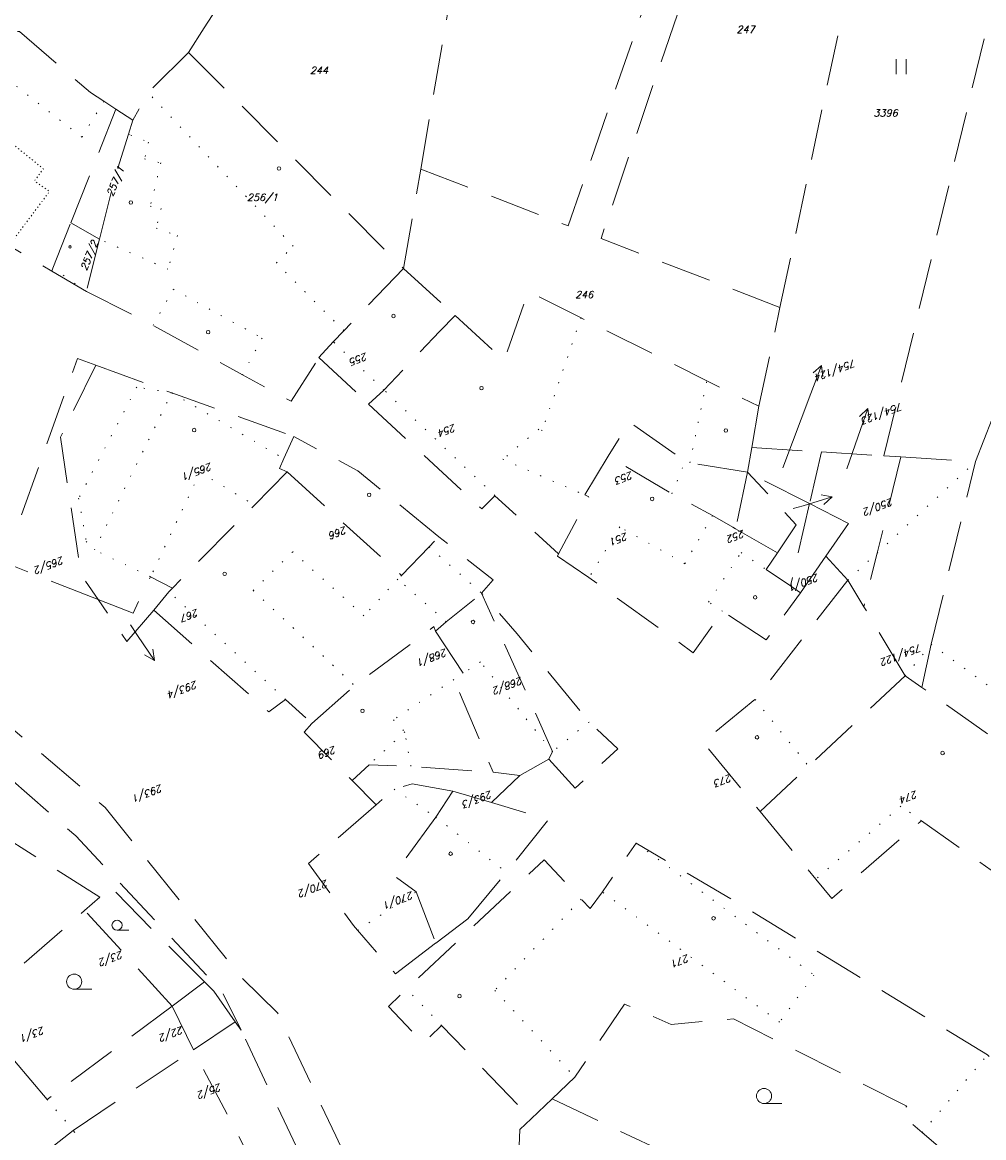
# Model space of a CAD drawing. Header units: metres. Extents: x -626722 to -621116, y -1178216 to -1174550.
# Tile 40 of 86: x -623995 to -623900, y -1176769 to -1176658. Entities that reach past the tile are written whole.
import ezdxf
from ezdxf.enums import TextEntityAlignment as Align

# ---------------------------------------------------------------- set-up
doc = ezdxf.new("R2010")
doc.units = ezdxf.units.M
doc.header["$MEASUREMENT"] = 0
doc.linetypes.add('DASHEDX2', pattern=[1.5, 1, -0.5])
doc.linetypes.add('DOT', pattern=[0.25, 0, -0.25])
for name, color, linetype, lineweight in [('8_kat_KN_Hranice parcel', 200, 'DASHEDX2', 25), ('8_kat_KN_PČ popisy', 210, 'Continuous', 0), ('8_kat_KN_Slučkové čáry', 200, 'DOT', 25), ('8_kat_KN_Značky budov', 7, 'Continuous', 0), ('8_kat_KN_Značky kultur', 7, 'Continuous', 0), ('8_kat_KN_Čísla parcel', 200, 'Continuous', 25)]:
    doc.layers.add(name, color=color, linetype=linetype, lineweight=lineweight)
doc.styles.add('Style-ITALICS', font='ITALICS.shx')

# ---------------------------------------------------------------- blocks, each defined once
blk = doc.blocks.new('4.02')
at = {"layer": '8_kat_KN_Značky budov', "color": 7, "linetype": 'Continuous', "lineweight": 13}
blk.add_circle((-0.01, 0), 0.175, dxfattribs=at)
blk = doc.blocks.new('4.02_1')
at = {"layer": '8_kat_KN_Značky budov', "color": 7, "linetype": 'Continuous', "lineweight": 13}
blk.add_circle((0, 0), 0.117, dxfattribs=at)
blk = doc.blocks.new('1029_16')
at = {"layer": '8_kat_KN_PČ popisy', "color": 6, "linetype": 'Continuous', "lineweight": 0}
for p, q in [((0, 0), (0.98, 2.84)), ((0.98, 2.84), (0.18, 2.05)), ((0.98, 2.84), (1.12, 1.73))]:
    blk.add_line(p, q, dxfattribs=at)
blk = doc.blocks.new('1029_17')
at = {"layer": '8_kat_KN_PČ popisy', "color": 6, "linetype": 'Continuous', "lineweight": 0}
for p, q in [((0, 0), (1.08, 2.8)), ((1.08, 2.8), (0.25, 2.05)), ((1.08, 2.8), (1.18, 1.69))]:
    blk.add_line(p, q, dxfattribs=at)
blk = doc.blocks.new('1029_237')
at = {"layer": '8_kat_KN_PČ popisy', "color": 6, "linetype": 'Continuous', "lineweight": 0}
for p, q in [((0, 0), (2.87, 0.88)), ((2.87, 0.88), (1.77, 1.06)), ((2.87, 0.88), (2.06, 0.11))]:
    blk.add_line(p, q, dxfattribs=at)
blk = doc.blocks.new('1029_73')
at = {"layer": '8_kat_KN_PČ popisy', "color": 6, "linetype": 'Continuous', "lineweight": 0}
for p, q in [((0, 0), (1.68, -2.49)), ((1.68, -2.49), (0.7, -1.94)), ((1.68, -2.49), (1.53, -1.38))]:
    blk.add_line(p, q, dxfattribs=at)
blk = doc.blocks.new('3.04')
at = {"layer": '8_kat_KN_Značky kultur', "color": 7, "linetype": 'Continuous', "lineweight": 13}
blk.add_line((0.01, 0), (1.76, 0), dxfattribs=at)
blk.add_circle((0.01, 0.75), 0.75, dxfattribs=at)
blk = doc.blocks.new('3.04_2')
at = {"layer": '8_kat_KN_Značky kultur', "color": 7, "linetype": 'Continuous', "lineweight": 13}
blk.add_line((0.01, 0), (1.18, 0), dxfattribs=at)
blk.add_circle((0, 0.5), 0.502, dxfattribs=at)
blk = doc.blocks.new('3.06')
at = {"layer": '8_kat_KN_Značky kultur', "color": 7, "linetype": 'Continuous', "lineweight": 13}
for p, q in [((-0.51, 0), (-0.51, 1.5)), ((0.49, 0), (0.49, 1.5))]:
    blk.add_line(p, q, dxfattribs=at)

msp = doc.modelspace()

# ---------------------------------------------------------------- linework, layer by layer
at = {"layer": '8_kat_KN_Hranice parcel', "lineweight": 13, "ltscale": 5}
for p, q in [((-623920.1, -1176686.52), (-623908.02, -1176629.74)), ((-623909.8, -1176701.23), (-623894.04, -1176635.55)), ((-623982.61, -1176653.76), (-623977.14, -1176658.81)), ((-623955.7, -1176672.82), (-623952.81, -1176656.02)), ((-623977.14, -1176658.81), (-623978.69, -1176661.25)), ((-623978.69, -1176661.25), (-623957.4, -1176682.67)), ((-623990.36, -1176678.13), (-623985.89, -1176666.88)), ((-623985.89, -1176666.88), (-623984.23, -1176667.96)), ((-623957.4, -1176682.67), (-623955.7, -1176672.82)), ((-623987.52, -1176679.77), (-623990.36, -1176678.13)), ((-623987.52, -1176679.77), (-623988.82, -1176684.95)), ((-623988.82, -1176684.95), (-623992.26, -1176682.92)), ((-623957.4, -1176682.67), (-623952.3, -1176687.32)), ((-623922.18, -1176696.3), (-623920.1, -1176686.52)), ((-623965.78, -1176691.47), (-623960.87, -1176696.1)), ((-623922.89, -1176700.42), (-623922.18, -1176696.3)), ((-623923.31, -1176702.85), (-623922.89, -1176700.42)), ((-623922.89, -1176700.42), (-623915.98, -1176700.85)), ((-623915.98, -1176700.85), (-623917.17, -1176705.97)), ((-623915.98, -1176700.85), (-623909.8, -1176701.23)), ((-623909.8, -1176701.23), (-623908.11, -1176701.34)), ((-623908.11, -1176701.34), (-623900.72, -1176701.8)), ((-623905.13, -1176719.91), (-623900.72, -1176701.8)), ((-623923.31, -1176702.85), (-623924.51, -1176708.45)), ((-623917.17, -1176705.97), (-623923.31, -1176702.85)), ((-623917.17, -1176705.97), (-623919.07, -1176714.12)), ((-623913.31, -1176707.93), (-623917.17, -1176705.97)), ((-623920.34, -1176710.83), (-623924.51, -1176708.45)), ((-623915.57, -1176711.19), (-623913.31, -1176707.93)), ((-623921.46, -1176712.51), (-623920.34, -1176710.83)), ((-623915.57, -1176711.19), (-623918.07, -1176714.8)), ((-623913.37, -1176713.55), (-623915.57, -1176711.19)), ((-623919.07, -1176714.12), (-623921.46, -1176712.51)), ((-623918.07, -1176714.8), (-623919.07, -1176714.12)), ((-623911.79, -1176716.19), (-623913.37, -1176713.55)), ((-623907.69, -1176723.04), (-623911.79, -1176716.19)), ((-623906.04, -1176724.2), (-623905.13, -1176719.91)), ((-623906.04, -1176724.2), (-623907.69, -1176723.04)), ((-623899.53, -1176728.79), (-623906.04, -1176724.2)), ((-623945.88, -1176732.91), (-623943.01, -1176731.29)), ((-623945.88, -1176732.91), (-623948.69, -1176735.6)), ((-623948.51, -1176732.59), (-623945.88, -1176732.91)), ((-623960.11, -1176735.8), (-623962.5, -1176733.4)), ((-623952.53, -1176734.47), (-623954.2, -1176737.04)), ((-623948.69, -1176735.6), (-623952.53, -1176734.47)), ((-623987.49, -1176744.97), (-624000.12, -1176736.97)), ((-623989, -1176746.29), (-623987.49, -1176744.97)), ((-623956.14, -1176744.44), (-623954.2, -1176749.52)), ((-624000.66, -1176756.43), (-623989, -1176746.29)), ((-623980.31, -1176755.76), (-623989, -1176746.29)), ((-623954.2, -1176749.52), (-623951.02, -1176747.1)), ((-623958.19, -1176752.57), (-623954.2, -1176749.52)), ((-623977.11, -1176753.37), (-623980.31, -1176755.76)), ((-623980.31, -1176755.76), (-623992.71, -1176765.02)), ((-623978.22, -1176760.1), (-623980.31, -1176755.76)), ((-623978.22, -1176760.1), (-623974.07, -1176757.32)), ((-623973.5, -1176758.13), (-623974.07, -1176757.32)), ((-623967.72, -1176770.34), (-623973.5, -1176758.13)), ((-623990.12, -1176768.08), (-623978.22, -1176760.1)), ((-623971.4, -1176773.1), (-623978.22, -1176760.1)), ((-623944.75, -1176766.92), (-623942.68, -1176764.96)), ((-623942.68, -1176764.96), (-623910.1, -1176780.41)), ((-623981.09, -1176780.4), (-623990.12, -1176768.08))]:
    msp.add_line(p, q, dxfattribs=at)
at = {"layer": '8_kat_KN_Hranice parcel', "lineweight": 13, "ltscale": 5, "flags": 128}
for points in [[(-623955.7, -1176672.82), (-623941.09, -1176678.44), (-623922.21, -1176623.94)], [(-623920.1, -1176686.52), (-623937.83, -1176679.7), (-623919.25, -1176625.01)], [(-623977.14, -1176658.81), (-623975.94, -1176656.92), (-623975.42, -1176657.37), (-623967.19, -1176648.52), (-623968.36, -1176647.43), (-623965.42, -1176644.39)], [(-623985.89, -1176666.88), (-623987.09, -1176666.1), (-623988.42, -1176665.23), (-623995.46, -1176659.19), (-624000.79, -1176659.06), (-624006, -1176664.9), (-624009.59, -1176668.98), (-624006.68, -1176672.97), (-623998.19, -1176679.4), (-623996.61, -1176680.54), (-623996.5, -1176680.4), (-623992.26, -1176682.92)], [(-623978.69, -1176661.25), (-623982.71, -1176665.25), (-623984.23, -1176667.96)], [(-623984.23, -1176667.96), (-623984.66, -1176669.35), (-623985.86, -1176673.19), (-623987.52, -1176679.77)], [(-623992.26, -1176682.92), (-623992.14, -1176682.62), (-623990.36, -1176678.13)], [(-623900.72, -1176701.8), (-623899.06, -1176697.56), (-623897.93, -1176692.82), (-623895.32, -1176681.27)], [(-623957.4, -1176682.67), (-623963.32, -1176688.83), (-623964.36, -1176689.92), (-623965.78, -1176691.47)], [(-623988.82, -1176684.95), (-623982.21, -1176688.29), (-623973.37, -1176693.2), (-623968.53, -1176695.82), (-623965.78, -1176691.47)], [(-623952.3, -1176687.32), (-623947.42, -1176691.76), (-623945.04, -1176684.95), (-623939.81, -1176687.56), (-623927.35, -1176693.8), (-623922.18, -1176696.3)], [(-623952.3, -1176687.32), (-623953.79, -1176688.88), (-623959.34, -1176694.71), (-623960.87, -1176696.1)], [(-623987.66, -1176715.47), (-623996.95, -1176711.81), (-623995.26, -1176707.1), (-623989.71, -1176691.6), (-623987.9, -1176692.26)], [(-623987.9, -1176692.26), (-623991.39, -1176699.37), (-623989.35, -1176713.01), (-623987.66, -1176715.47)], [(-623987.9, -1176692.26), (-623980.36, -1176694.99), (-623968.28, -1176699.32)], [(-623960.87, -1176696.1), (-623949.65, -1176706.49), (-623948.35, -1176705.18), (-623942.03, -1176710.94)], [(-623923.31, -1176702.85), (-623929.03, -1176701.93), (-623929.48, -1176701.77), (-623935.03, -1176697.85), (-623937.11, -1176701.26)], [(-623968.28, -1176699.32), (-623969.25, -1176701.51), (-623969.68, -1176702.48), (-623968.92, -1176702.82)], [(-623953.89, -1176709.25), (-623961.94, -1176702.71), (-623968.28, -1176699.32)], [(-623937.11, -1176701.26), (-623939.45, -1176705.11), (-623939.04, -1176705.29), (-623942.03, -1176710.94)], [(-623924.51, -1176708.45), (-623924.76, -1176708.3), (-623926.78, -1176707.15), (-623930.82, -1176704.99), (-623937.11, -1176701.26)], [(-623908.11, -1176701.34), (-623910.47, -1176710.86), (-623911.79, -1176716.19)], [(-623968.92, -1176702.82), (-623972.18, -1176706.11), (-623980.3, -1176714.33)], [(-623968.92, -1176702.82), (-623957.61, -1176713.09), (-623954.87, -1176710.25), (-623953.89, -1176709.25)], [(-623920.34, -1176710.83), (-623918.48, -1176708.06), (-623923.31, -1176702.85)], [(-623949.66, -1176714.84), (-623948.53, -1176713.53), (-623953.89, -1176709.25)], [(-623942.03, -1176710.94), (-623942.15, -1176711.16), (-623939.03, -1176713.3), (-623928.69, -1176720.74), (-623925.78, -1176716.64), (-623921.47, -1176719.47), (-623918.07, -1176714.8)], [(-623987.66, -1176715.47), (-623984.2, -1176716.83), (-623982.47, -1176713.21), (-623980.3, -1176714.33)], [(-623913.37, -1176713.55), (-623922.57, -1176725.38), (-623927.72, -1176729.59), (-623922.07, -1176736.49)], [(-624009.34, -1176715.17), (-624006.01, -1176719.9), (-623986.95, -1176736.09), (-623973.48, -1176752.92), (-623969.89, -1176756.42), (-623964.11, -1176768.63), (-623956.43, -1176784.88), (-623950.24, -1176798.73), (-623941.08, -1176803.46), (-623925.79, -1176815.55), (-623909.12, -1176823.59), (-623899.49, -1176822.86), (-623880.52, -1176813.13), (-623862.21, -1176820.7), (-623839.67, -1176827.59), (-623825.24, -1176840.17), (-623823.04, -1176850.59)], [(-623980.3, -1176714.33), (-623980.64, -1176714.7), (-623982.13, -1176716.53)], [(-623954.24, -1176718.6), (-623953.16, -1176717.67), (-623949.66, -1176714.84)], [(-623943.01, -1176731.29), (-623942.64, -1176730.54), (-623949.66, -1176714.84)], [(-623943.01, -1176731.29), (-623940.41, -1176734.18), (-623936.18, -1176730.26), (-623939.02, -1176727.61), (-623946.14, -1176718.86), (-623949.66, -1176714.84)], [(-623982.13, -1176716.53), (-623984.8, -1176719.64), (-623987.66, -1176715.47)], [(-623982.13, -1176716.53), (-623970.76, -1176726.61), (-623969.08, -1176725.37), (-623966.47, -1176727.77)], [(-624012.87, -1176718.02), (-624009.2, -1176721.96), (-623989.88, -1176738.9), (-623975.4, -1176754.31), (-623973.5, -1176758.13)], [(-623966.47, -1176727.77), (-623962.25, -1176724), (-623954.39, -1176718.16), (-623954.24, -1176718.6)], [(-623954.24, -1176718.6), (-623951.49, -1176722.79), (-623952.41, -1176723.39), (-623948.51, -1176732.59)], [(-623922.07, -1176736.49), (-623917.26, -1176731.99), (-623907.69, -1176723.04)], [(-623966.47, -1176727.77), (-623967.26, -1176728.63), (-623962.5, -1176733.4)], [(-623962.5, -1176733.4), (-623960.82, -1176731.85), (-623956.67, -1176731.99), (-623948.51, -1176732.59)], [(-623952.53, -1176734.47), (-623956.54, -1176733.73), (-623958.34, -1176734.26), (-623960.11, -1176735.8)], [(-623960.11, -1176735.8), (-623966.83, -1176741.64), (-623962.35, -1176747.79), (-623961.96, -1176748.25), (-623958.19, -1176752.57)], [(-623951.02, -1176747.1), (-623947.21, -1176742.51), (-623943.04, -1176737.26), (-623948.69, -1176735.6)], [(-623954.2, -1176737.04), (-623958.4, -1176742.81), (-623956.14, -1176744.44)], [(-623922.07, -1176736.49), (-623916.55, -1176743.17), (-623914.97, -1176745.09), (-623906.08, -1176737.39), (-623897.4, -1176743.54)], [(-623903.28, -1176770.63), (-623899.97, -1176773.48), (-623893.26, -1176765.7), (-623899.55, -1176760.59), (-623923.66, -1176745.92), (-623934.34, -1176739.6), (-623937.7, -1176744.44), (-623938.92, -1176746.09), (-623939.81, -1176745.15), (-623943.47, -1176741.28), (-623957.09, -1176754.07), (-623958.9, -1176755.81), (-623955.43, -1176759.41), (-623953.63, -1176757.68), (-623944.75, -1176766.92)], [(-623977.11, -1176753.37), (-623981.99, -1176748.49), (-623986.36, -1176743.99), (-623987.49, -1176744.97)], [(-623974.07, -1176757.32), (-623976.19, -1176754.29), (-623977.11, -1176753.37)], [(-623942.68, -1176764.96), (-623940.42, -1176762.82), (-623935.52, -1176755.56), (-623930.89, -1176757.57), (-623924.72, -1176757.02), (-623907.53, -1176765.67), (-623908.18, -1176766.43), (-623906.01, -1176768.29), (-623903.28, -1176770.63)], [(-623992.71, -1176765.02), (-623997.37, -1176759.5), (-624000.66, -1176756.43)], [(-623944.75, -1176766.92), (-623945.87, -1176767.99), (-623946.85, -1176789.46), (-623908.65, -1176818.74), (-623903.97, -1176818.24), (-623892.1, -1176805.94), (-623884.26, -1176796.89), (-623906.03, -1176782.34), (-623910.1, -1176780.41)], [(-624031.21, -1176807.36), (-624024.17, -1176798.66), (-624012.04, -1176784.94), (-624006.1, -1176779.55), (-624005.14, -1176778.68), (-624002.74, -1176777.16), (-623997.31, -1176773.72), (-623996.92, -1176773.41), (-623990.12, -1176768.08)]]:
    msp.add_lwpolyline(points, dxfattribs=at)
at = {"layer": '8_kat_KN_PČ popisy', "lineweight": 0}
for p, q in [((-623919.81, -1176702.42), (-623917.05, -1176695.07)), ((-623913.46, -1176702.51), (-623912.39, -1176699.39)), ((-623918.78, -1176706.46), (-623917.8, -1176706.17)), ((-623984.46, -1176717.97), (-623983.76, -1176719.02))]:
    msp.add_line(p, q, dxfattribs=at)
at = {"layer": '8_kat_KN_Slučkové čáry', "lineweight": 0, "ltscale": 5}
for p, q in [((-623989.27, -1176669.66), (-623996.36, -1176664.13)), ((-623968.34, -1176680.46), (-623982.71, -1176665.25)), ((-623987.09, -1176666.1), (-623989.27, -1176669.66)), ((-623984.66, -1176669.35), (-623984.43, -1176669.44)), ((-623984.43, -1176669.44), (-623982.67, -1176670.15)), ((-623982.67, -1176670.15), (-623983.06, -1176671.81)), ((-623983.06, -1176671.81), (-623981.45, -1176672.2)), ((-623981.45, -1176672.2), (-623982.49, -1176676.49)), ((-623982.49, -1176676.49), (-623981.42, -1176676.73)), ((-623981.42, -1176676.73), (-623981.9, -1176678.68)), ((-623981.9, -1176678.68), (-623979.81, -1176679.4)), ((-623980.74, -1176682.73), (-623987.52, -1176679.77)), ((-623979.81, -1176679.4), (-623980.74, -1176682.73)), ((-623970, -1176682.12), (-623968.34, -1176680.46)), ((-623988.82, -1176684.95), (-623992.14, -1176682.62)), ((-623963.32, -1176688.83), (-623970, -1176682.12)), ((-623982.21, -1176688.29), (-623980.22, -1176684.72)), ((-623980.22, -1176684.72), (-623971.41, -1176689.56)), ((-623939.81, -1176687.56), (-623943.66, -1176698.71)), ((-623971.41, -1176689.56), (-623973.37, -1176693.2)), ((-623959.34, -1176694.71), (-623964.36, -1176689.92)), ((-623929.03, -1176701.93), (-623927.35, -1176693.8)), ((-623983.83, -1176694.41), (-623989.59, -1176705.44)), ((-623988.03, -1176710.56), (-623980.36, -1176694.99)), ((-623980.36, -1176694.99), (-623983.83, -1176694.41)), ((-623980.36, -1176694.99), (-623969.25, -1176701.51)), ((-623948.35, -1176705.18), (-623959.34, -1176694.71)), ((-623943.99, -1176698.59), (-623947.56, -1176701.57)), ((-623943.66, -1176698.71), (-623943.99, -1176698.59)), ((-623947.56, -1176701.57), (-623939.45, -1176705.11)), ((-623930.82, -1176704.99), (-623929.48, -1176701.77)), ((-623910.47, -1176710.86), (-623900.72, -1176701.8)), ((-623977.55, -1176702.87), (-623982.47, -1176713.21)), ((-623977.55, -1176702.87), (-623972.18, -1176706.11)), ((-623989.59, -1176705.44), (-623988.84, -1176709.71)), ((-623926.78, -1176707.15), (-623929.53, -1176711.92)), ((-623935.97, -1176708.28), (-623939.03, -1176713.3)), ((-623929.53, -1176711.92), (-623935.97, -1176708.28)), ((-623988.84, -1176709.71), (-623988.03, -1176710.56)), ((-623982.47, -1176713.21), (-623988.03, -1176710.56)), ((-623968.38, -1176710.75), (-623972.29, -1176714.56)), ((-623961.32, -1176717.09), (-623968.38, -1176710.75)), ((-623954.87, -1176710.25), (-623949.66, -1176714.84)), ((-623927.17, -1176715.72), (-623923.95, -1176710.82)), ((-623923.95, -1176710.82), (-623921.46, -1176712.51)), ((-623913.37, -1176713.55), (-623910.47, -1176710.86)), ((-623957.96, -1176713.45), (-623961.32, -1176717.09)), ((-623957.61, -1176713.09), (-623957.96, -1176713.45)), ((-623953.16, -1176717.67), (-623957.96, -1176713.45)), ((-623969.08, -1176725.37), (-623980.64, -1176714.7)), ((-623972.29, -1176714.56), (-623962.25, -1176724)), ((-623925.78, -1176716.64), (-623927.17, -1176715.72)), ((-623907.69, -1176723.04), (-623905.13, -1176719.91)), ((-623905.13, -1176719.91), (-623898.57, -1176724.64)), ((-623949.78, -1176721.65), (-623951.49, -1176722.79)), ((-623942.64, -1176730.54), (-623949.78, -1176721.65)), ((-623952.41, -1176723.39), (-623958.4, -1176727.38)), ((-623922.57, -1176725.38), (-623917.26, -1176731.99)), ((-623958.4, -1176727.38), (-623957.28, -1176728.59)), ((-623939.02, -1176727.61), (-623942.64, -1176730.54)), ((-623957.28, -1176728.59), (-623960.82, -1176731.85)), ((-623956.67, -1176731.99), (-623957.28, -1176728.59)), ((-623958.34, -1176734.26), (-623954.2, -1176737.04)), ((-623908.12, -1176735.94), (-623916.55, -1176743.17)), ((-623906.08, -1176737.39), (-623908.12, -1176735.94)), ((-623954.2, -1176737.04), (-623947.21, -1176742.51)), ((-623934.34, -1176739.6), (-623916.73, -1176752.69)), ((-623961.96, -1176748.25), (-623956.14, -1176744.44)), ((-623920.14, -1176757.36), (-623937.7, -1176744.44)), ((-623939.81, -1176745.15), (-623948.35, -1176754.21)), ((-623916.73, -1176752.69), (-623920.14, -1176757.36)), ((-623953.63, -1176757.68), (-623957.09, -1176754.07)), ((-623948.35, -1176754.21), (-623940.42, -1176762.82)), ((-623906.01, -1176768.29), (-623899.55, -1176760.59)), ((-623992.71, -1176765.02), (-623990.12, -1176768.08))]:
    msp.add_line(p, q, dxfattribs=at)
at = {"layer": '8_kat_KN_Slučkové čáry', "lineweight": 0, "flags": 128}
msp.add_lwpolyline([(-624000.52, -1176668.73), (-623998.84, -1176670.08), (-623997.89, -1176668.9), (-623993.09, -1176672.79), (-623993.97, -1176673.99), (-623992.48, -1176675.04), (-623996.5, -1176680.4)], dxfattribs=at)

# ---------------------------------------------------------------- block references
at = {"layer": '8_kat_KN_PČ popisy', "lineweight": 0}
for name, p in [('1029_17', (-623917.05, -1176695.07)), ('1029_16', (-623912.39, -1176699.39)), ('1029_237', (-623917.8, -1176706.17)), ('1029_73', (-623983.76, -1176719.02))]:
    msp.add_blockref(name, p, dxfattribs=at)
at = {"layer": '8_kat_KN_Značky budov', "lineweight": 13}
for name, p in [('4.02', (-623969.73, -1176672.75)), ('4.02', (-623984.41, -1176676.12)), ('4.02_1', (-623990.44, -1176680.52)), ('4.02', (-623958.39, -1176687.38)), ('4.02', (-623976.75, -1176688.97)), ('4.02', (-623949.66, -1176694.52)), ('4.02', (-623978.14, -1176698.68)), ('4.02', (-623925.45, -1176698.72)), ('4.02', (-623960.79, -1176705.09)), ('4.02', (-623932.76, -1176705.5)), ('4.02', (-623975.12, -1176712.92)), ('4.02', (-623922.55, -1176715.26)), ('4.02', (-623950.5, -1176717.69)), ('4.02', (-623961.46, -1176726.5)), ('4.02', (-623922.36, -1176729.13)), ('4.02', (-623903.98, -1176730.68)), ('4.02', (-623952.72, -1176740.66)), ('4.02', (-623926.67, -1176747.06)), ('4.02', (-623951.85, -1176754.77))]:
    msp.add_blockref(name, p, dxfattribs=at)
at = {"layer": '8_kat_KN_Značky kultur', "lineweight": 13}
for name, p in [('3.06', (-623908.09, -1176663.41)), ('3.04_2', (-623985.79, -1176748.25)), ('3.04', (-623990.04, -1176754.09)), ('3.04', (-623921.69, -1176765.42))]:
    msp.add_blockref(name, p, dxfattribs=at)

# ---------------------------------------------------------------- texts
at = {"layer": '8_kat_KN_Čísla parcel', "lineweight": 0, "style": 'Style-ITALICS'}
for s, p in [('247', (-623924.41, -1176659.33)), ('244', (-623966.67, -1176663.37)), ('3396', (-623910.84, -1176667.6)), ('256/1', (-623972.91, -1176675.96)), ('246', (-623940.4, -1176685.6))]:
    msp.add_text(s, height=0.7, dxfattribs=at).set_placement(p)
for s, rotation, p in [('257/1', 68, (-623985.634, -1176674.174)), ('257/2', 68, (-623988.228, -1176681.518)), ('754/124', 201, (-623914.714, -1176692.41)), ('754/123', 201, (-623910.087, -1176696.7)), ('265/1', 201, (-623977.937, -1176702.44)), ('250/2', 201, (-623910.469, -1176705.95)), ('293/3', 201, (-623950.195, -1176734.929))]:
    msp.add_text(s, height=0.7, rotation=rotation, dxfattribs=at).set_placement(p, align=Align.CENTER)
for s, p in [('255', (-623961.12, -1176690.99)), ('254', (-623952.35, -1176698.06)), ('253', (-623934.82, -1176702.76)), ('266', (-623963.16, -1176708.19)), ('252', (-623923.74, -1176708.55)), ('251', (-623935.32, -1176708.82)), ('250/1', (-623916.396, -1176712.886)), ('267', (-623977.85, -1176716.39)), ('268/1', (-623953.22, -1176720.32)), ('754/122', (-623906.208, -1176719.856)), ('268/2', (-623945.748, -1176723.117)), ('269', (-623964.22, -1176729.96)), ('273', (-623925.01, -1176732.75)), ('293/1', (-623981.42, -1176733.78)), ('274', (-623906.62, -1176734.38)), ('270/2', (-623965.03, -1176743.22)), ('270/1', (-623956.57, -1176744.38)), ('23/2', (-623985.341, -1176750.259)), ('271', (-623929.24, -1176750.63)), ('23/1', (-623993.11, -1176757.77)), ('22/2', (-623979.36, -1176757.74)), ('25/2', (-623975.573, -1176763.402))]:
    msp.add_text(s, height=0.7, rotation=201, dxfattribs=at).set_placement(p)
for s, p in [('265/2', (-623992.495, -1176712.055)), ('293/4', (-623979.279, -1176724.376))]:
    msp.add_text(s, height=0.7, rotation=201, dxfattribs=at).set_placement(p, align=Align.MIDDLE_CENTER)

doc.saveas('drawing.dxf')
